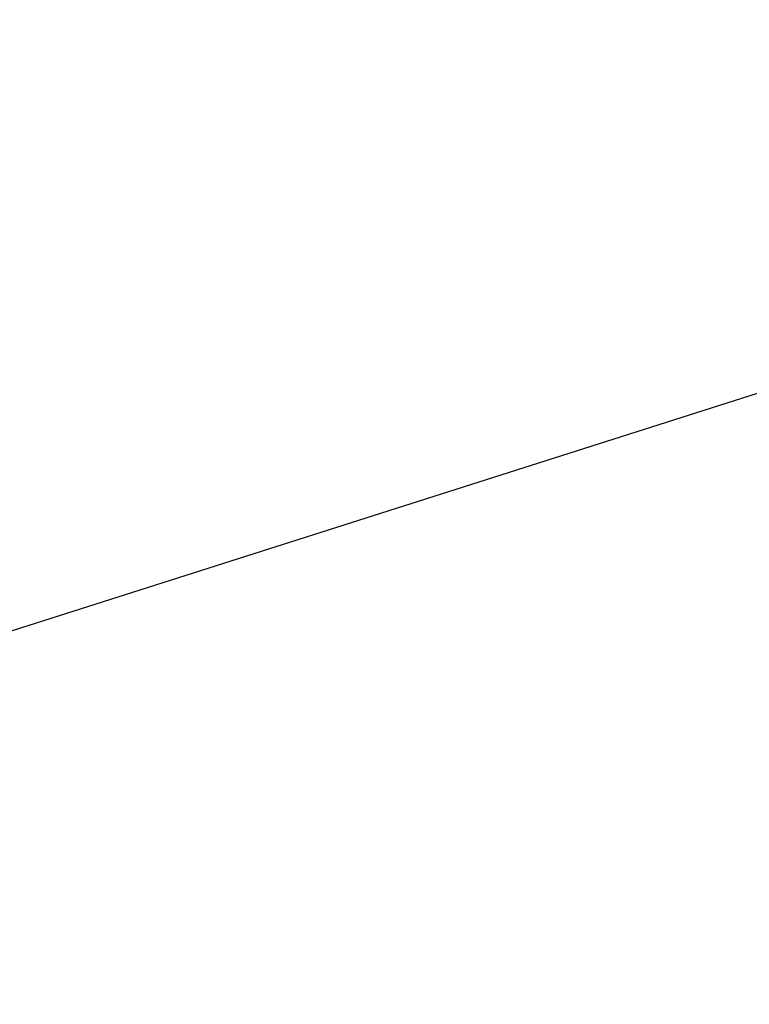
# Model space of a CAD drawing. Header units: millimetres. Extents: x -131 to 131, y -191 to 191.
# Tile 217 of 256: x -71.7628 to -71.75664, y -110.327 to -110.31869. Entities that reach past the tile are written whole.
import ezdxf

# ---------------------------------------------------------------- set-up
doc = ezdxf.new("R2010")
doc.units = ezdxf.units.MM
doc.layers.get('0').update_dxf_attribs({"color": 8, "linetype": 'CONTINUOUS'})

# ---------------------------------------------------------------- blocks, each defined once
blk = doc.blocks.new('sgBrepBlock__142797360')
at = {"color": 0}
blk.add_polyline3d([(-70, -110, -3), (-70.6144415, -110.0378975, -3), (-71.2195686, -110.1510153, -3), (-71.8062083, -110.3376389, -3), (-72.3654678, -110.594939, -3), (-72.8888692, -110.9190154, -3), (-73.3684782, -111.3049554, -3), (-73.7970246, -111.7469085, -3), (-74.1680119, -112.2381751, -3), (-74.4758165, -112.7713082, -3), (-74.7157722, -113.338226, -3), (-74.8842416, -113.9303346, -3), (-74.9786709, -114.5386582, -3), (-74.9976286, -115.1539753, -3)], dxfattribs=at)
at = {"color": 0, "invisible_edges": 15}
for points in [[(-85.1253604, -71.1126047, -3), (-68.2431259, -110.3188256, -3), (-85.4023611, -71.9651252, -3)], [(-85.4023611, -71.9651252, -3), (-68.2431259, -110.3188256, -3), (-69.1072155, -110.0803521, -3)], [(-86.1705755, -101.3138022, -3), (-71.7568741, -110.3188256, -3), (-85.6998868, -103.5064959, -3)], [(-86.1705755, -101.3138022, -3), (-70.8927845, -110.0803521, -3), (-71.7568741, -110.3188256, -3)], [(-85.6998868, -103.5064959, -3), (-71.7568741, -110.3188256, -3), (-72.5644964, -110.707756, -3)]]:
    blk.add_3dface(points, dxfattribs=at)
blk = doc.blocks.new('sgBrepBlock__164557488')
at = {"color": 0}
for points in [[(-70, -110, -1), (-70.6144415, -110.0378975, -1), (-71.2195686, -110.1510153, -1), (-71.8062083, -110.3376389, -1), (-72.3654678, -110.594939, -1), (-72.8888692, -110.9190154, -1), (-73.3684782, -111.3049554, -1)], [(-67.1111308, -110.9190154, -1), (-67.6345322, -110.594939, -1), (-68.1937917, -110.3376389, -1), (-68.7804314, -110.1510153, -1), (-70, -110, -1), (-70, -110, -3), (-70.6144415, -110.0378975, -3), (-71.2195686, -110.1510153, -3), (-71.8062083, -110.3376389, -3), (-72.3654678, -110.594939, -3), (-72.8888692, -110.9190154, -3), (-73.3684782, -111.3049554, -3)]]:
    blk.add_polyline3d(points, dxfattribs=at)
at = {"color": 0, "invisible_edges": 15}
for points in [[(-71.7568741, -110.3188256, -3), (-71.7568741, -110.3188256, -1), (-70.8927845, -110.0803521, -1)], [(-70.8927845, -110.0803521, -3), (-71.7568741, -110.3188256, -3), (-70.8927845, -110.0803521, -1)], [(-71.7568741, -110.3188256, -3), (-72.5644964, -110.707756, -1), (-71.7568741, -110.3188256, -1)], [(-71.7568741, -110.3188256, -3), (-72.5644964, -110.707756, -3), (-72.5644964, -110.707756, -1)]]:
    blk.add_3dface(points, dxfattribs=at)
blk = doc.blocks.new('sgBrepBlock__164557744')
at = {"color": 0}
blk.add_polyline3d([(-70, -110, -1), (-70.6144415, -110.0378975, -1), (-71.2195686, -110.1510153, -1), (-71.8062083, -110.3376389, -1), (-72.3654678, -110.594939, -1), (-72.8888692, -110.9190154, -1), (-73.3684782, -111.3049554, -1)], dxfattribs=at)
at = {"color": 0, "invisible_edges": 15}
for points in [[(-68.2431259, -110.3188256, -1), (-70.8927845, -110.0803521, -1), (-71.7568741, -110.3188256, -1)], [(-71.7568741, -110.3188256, -1), (-74.7552826, -113.454915, -1), (-74.1728663, -117.7544849, -1)], [(-71.7568741, -110.3188256, -1), (-73.9091574, -111.882551, -1), (-74.7552826, -113.454915, -1)], [(-71.7568741, -110.3188256, -1), (-74.1728663, -117.7544849, -1), (-71.3301842, -119.8198143, -1)], [(-71.7568741, -110.3188256, -1), (-73.2896936, -111.2346427, -1), (-73.9091574, -111.882551, -1)], [(-71.7568741, -110.3188256, -1), (-72.5644964, -110.707756, -1), (-73.2896936, -111.2346427, -1)], [(-65.5970223, -112.6306567, -1), (-71.7568741, -110.3188256, -1), (-71.3301842, -119.8198143, -1)], [(-65.5970223, -112.6306567, -1), (-68.2431259, -110.3188256, -1), (-71.7568741, -110.3188256, -1)]]:
    blk.add_3dface(points, dxfattribs=at)
blk = doc.blocks.new('sgBrepBlock_Viva$20base_142796336')
at = {"color": 0}
for name in ['sgBrepBlock__142797360', 'sgBrepBlock__164557488', 'sgBrepBlock__164557744']:
    blk.add_blockref(name, (0, 0), dxfattribs=at)

msp = doc.modelspace()

# ---------------------------------------------------------------- block references
at = {"color": 9}
msp.add_blockref('sgBrepBlock_Viva$20base_142796336', (0, 0), dxfattribs=at)

doc.saveas('drawing.dxf')
